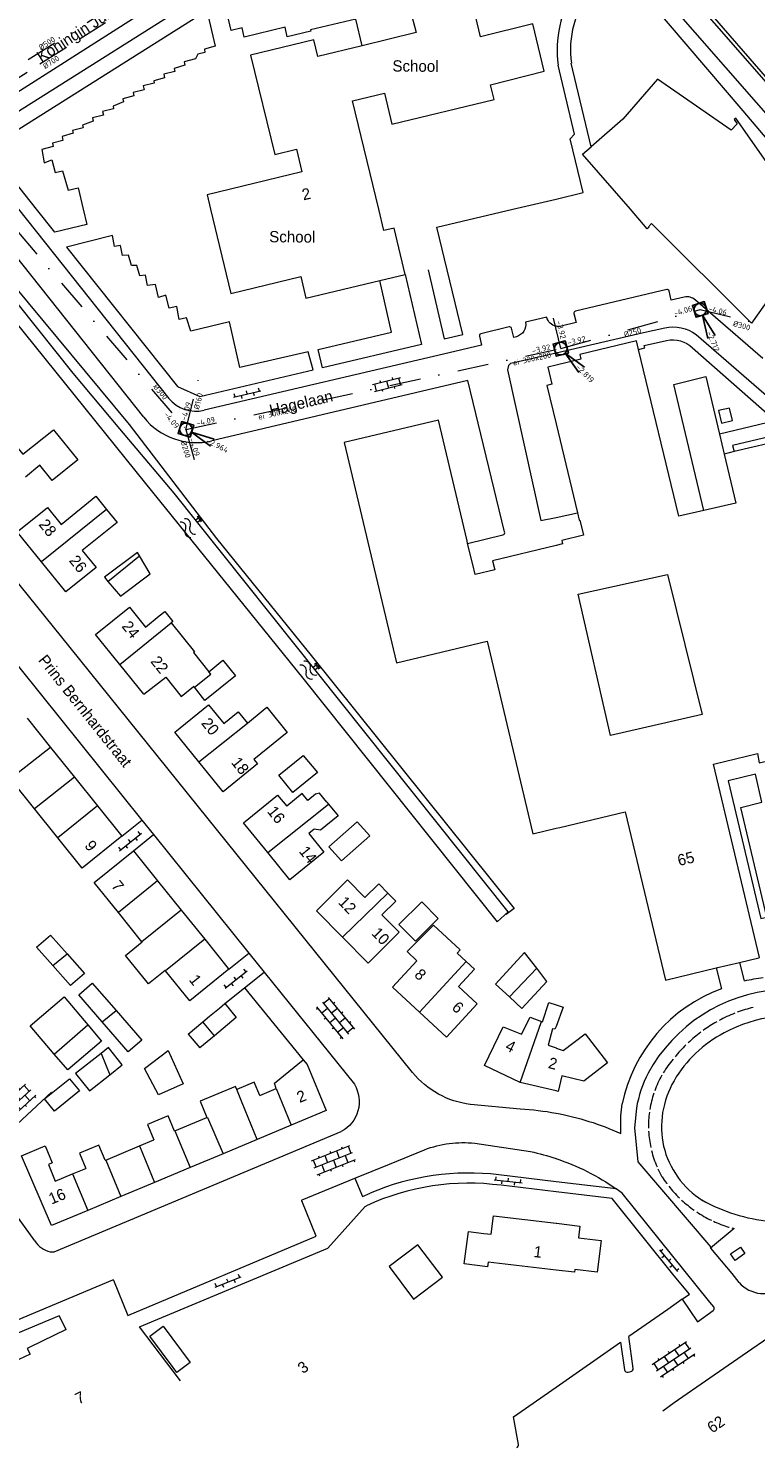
# Model space of a CAD drawing. Header units: metres. Extents: x 86385 to 87348, y 451052 to 451596.
# Tile 12 of 25: x 86916 to 87032, y 451052 to 451279. Entities that reach past the tile are written whole.
import ezdxf
from ezdxf.enums import TextEntityAlignment as Align

# ---------------------------------------------------------------- set-up
doc = ezdxf.new("R2010")
doc.units = ezdxf.units.M
for name, pattern in [('EEN_DOORGETROKKEN_LIJN', [0]), ('RI-HWA', [7.4, 5, -2.4]), ('RI-VWA', [11, 5, -3, 0, -3])]:
    doc.linetypes.add(name, pattern=pattern)
doc.layers.get('0').update_dxf_attribs({"linetype": 'EEN_DOORGETROKKEN_LIJN'})
for name, color, linetype, lineweight in [('B-WE-RI-GWA-T18', 10, 'Continuous', 18), ('B-WE-RI-HWA_TRANSPORTLEIDING-G', 150, 'RI-HWA', 18), ('B-WE-RI-VWA_BOB-S', 20, 'Continuous', 25), ('B-WE-RI-VWA_PUTNUMMER-S', 20, 'Continuous', 25), ('B-WE-RI-VWA_RIOOLPUT-S', 20, 'Continuous', 25), ('B-WE-RI-VWA_TRANSPORTLEIDING-G', 20, 'RI-VWA', 18), ('bijgebouw', 8, 'Continuous', 0), ('dakrand', 8, 'Continuous', 0), ('dakrand bijgebouw', 8, 'Continuous', 0), ('functie-aanduiding', 8, 'Continuous', 0), ('hoofdgebouw', 8, 'Continuous', 0), ('huisnummer', 8, 'Continuous', 0), ('insteek sloot', 8, 'Continuous', 0), ('kant open verharding', 8, 'Continuous', 0), ('kant verharding', 8, 'Continuous', 0), ('kant water (FD)', 8, 'Continuous', 0), ('muur', 8, 'Continuous', 0), ('open verharding 2', 8, 'Continuous', 0), ('open verharding 4', 8, 'Continuous', 0), ('open verharding 6', 8, 'Continuous', 0), ('overig opstal', 8, 'Continuous', 0), ('raster', 8, 'Continuous', 0), ('straatnaam', 8, 'Continuous', 0), ('talud', 8, 'Continuous', 0), ('tussenmuur', 8, 'Continuous', 0), ('water', 8, 'Continuous', 0)]:
    doc.layers.add(name, color=color, linetype=linetype, lineweight=lineweight)
doc.styles.add('NLCS-ISO', font='NLCS-ISO.ttf')
doc.styles.add('NLCS-ISO-M500-T18', font='NLCS-ISO.ttf', dxfattribs={"height": 0.9})
doc.styles.add('Style-WORKING', font='WORKING.shx')

# ---------------------------------------------------------------- blocks, each defined once
blk = doc.blocks.new('B-SRI-PUT_VWA-SO')
at = {"flags": 128}
blk.add_lwpolyline([(-2, 2), (2, 2), (2, -2), (-2, -2)], close=True, dxfattribs=at)
at = {"lineweight": -3, "flags": 128}
blk.add_lwpolyline([(2, -2), (2, 2), (-2, 2), (-2, -2)], close=True, dxfattribs=at)
at = {"lineweight": -3}
blk.add_circle((0, 0), 2, dxfattribs=at)
blk = doc.blocks.new('*U48')
for q in [(2.44, -9.27), (4.76, -8.32)]:
    blk.add_line((0.76, -1.85), q)
at = {"ltscale": 0.1, "style": 'NLCS-ISO'}
blk.add_attdef('PUTHGT', text='', height=1.8, rotation=292.2563, dxfattribs=at).set_placement((2.87, -7.09), align=Align.MIDDLE_LEFT)
blk = doc.blocks.new('SRI-BOB-SO')
at = {"ltscale": 0.1, "style": 'NLCS-ISO'}
blk.add_attdef('B.O.B.', text='', height=1.8, dxfattribs=at).set_placement((0.05, -0.02), align=Align.BOTTOM_CENTER)
blk = doc.blocks.new('*U47')
for q in [(5.75, -7.67), (7.54, -5.92)]:
    blk.add_line((1.4, -1.43), q)
at = {"ltscale": 0.1, "style": 'NLCS-ISO'}
blk.add_attdef('PUTHGT', text='', height=1.8, rotation=314.3567, dxfattribs=at).set_placement((5.33, -5.49), align=Align.MIDDLE_LEFT)
blk = doc.blocks.new('*U46')
for q in [(7.92, -5.39), (9.05, -3.16)]:
    blk.add_line((1.79, -0.9), q)
at = {"ltscale": 0.1, "style": 'NLCS-ISO'}
blk.add_attdef('PUTHGT', text='', height=1.8, rotation=333.2376, dxfattribs=at).set_placement((6.82, -3.47), align=Align.MIDDLE_LEFT)
blk = doc.blocks.new('OVTP6')
at = {"layer": 'open verharding 6', "color": 7, "linetype": 'Continuous', "lineweight": 0}
for p, q in [((0, 0), (4.5, 0)), ((0.25, 0), (0.25, 0.5)), ((1.25, 0), (1.25, -0.5)), ((2.25, 0), (2.25, 0.5)), ((3.25, 0), (3.25, -0.5)), ((4.25, 0), (4.25, 0.5))]:
    blk.add_line(p, q, dxfattribs=at)
blk = doc.blocks.new('OVTP4')
at = {"layer": 'open verharding 4', "color": 7, "linetype": 'Continuous', "lineweight": 0}
for p, q in [((0, 1.2), (6.6, 1.2)), ((0, 0), (6.6, 0)), ((0.3, 1.2), (0.3, 0)), ((1.3, 1.5), (1.3, 1.2)), ((1.3, 0), (1.3, -1.2)), ((2.3, 1.2), (2.3, 0)), ((3.3, 1.5), (3.3, 1.2)), ((3.3, 0), (3.3, -1.2)), ((4.3, 1.2), (4.3, 0)), ((5.3, 1.5), (5.3, 1.2)), ((5.3, 0), (5.3, -1.2)), ((6.3, 1.2), (6.3, 0)), ((0, -1.2), (6.6, -1.2)), ((0.3, -1.2), (0.3, -1.5)), ((2.3, -1.2), (2.3, -1.5)), ((4.3, -1.2), (4.3, -1.5)), ((6.3, -1.2), (6.3, -1.5))]:
    blk.add_line(p, q, dxfattribs=at)
blk = doc.blocks.new('TA')
at = {"layer": 'talud', "color": 7, "linetype": 'Continuous', "lineweight": 0}
for p, q in [((-0.5, 0), (-0.5, -0.5)), ((-0.25, 0), (-0.25, -1)), ((0, 0), (0, -0.5)), ((0.25, 0), (0.25, -1)), ((0.5, 0), (0.5, -0.5))]:
    blk.add_line(p, q, dxfattribs=at)
blk = doc.blocks.new('WA')
at = {"layer": 'water', "color": 7, "linetype": 'Continuous', "lineweight": 0}
for centre, start, end in [((0.73, 0), 28.0724, 151.9274), ((2.23, 0.8), 208.0724, 331.9274), ((0.73, -0.9), 28.0724, 151.9274), ((2.23, -0.1), 208.0724, 331.9274)]:
    blk.add_arc(centre, 0.85, start, end, dxfattribs=at)
blk = doc.blocks.new('OV2')
at = {"layer": 'open verharding 2', "color": 7, "linetype": 'Continuous', "lineweight": 0}
for p, q in [((0.27, -2.31), (0.27, 2.29)), ((1.47, -2.31), (1.47, 2.29)), ((-0.03, 0.99), (0.27, 0.99)), ((0.27, 1.99), (1.47, 1.99)), ((1.77, 0.99), (1.47, 0.99)), ((-0.03, -1.01), (0.27, -1.01)), ((0.27, -0.01), (1.47, -0.01)), ((0.27, -2.01), (1.47, -2.01)), ((1.77, -1.01), (1.47, -1.01))]:
    blk.add_line(p, q, dxfattribs=at)
blk = doc.blocks.new('A$Cf75df683')
at = {"layer": 'bijgebouw', "linetype": 'Continuous', "lineweight": 13}
for p, q in [((86935.17, 451191.74), (86933.51, 451194.63)), ((86998.54, 451126.67), (86996.93, 451128.77)), ((86925.24, 451119.72), (86927.44, 451117.14)), ((86941.28, 451118.24), (86943.62, 451120.2)), ((86941.28, 451118.24), (86943.13, 451116.04)), ((86945.46, 451118), (86943.13, 451116.04))]:
    blk.add_line(p, q, dxfattribs=at)
at = {"layer": 'bijgebouw', "linetype": 'Continuous', "lineweight": 13, "flags": 128}
for points in [[(86933.51, 451194.63), (86933.19, 451195.19), (86927.9, 451191.22), (86928.46, 451190.55)], [(86928.46, 451190.55), (86930.45, 451188.19), (86935.17, 451191.74)], [(86996.93, 451128.77), (86994.98, 451131.29), (86990.34, 451126.25), (86992.57, 451124.19)], [(86992.57, 451124.19), (86994.56, 451122.35), (86998.54, 451126.67)], [(86919.88, 451115.06), (86916.03, 451119.57), (86921.44, 451124.18), (86925.24, 451119.72)], [(86943.62, 451120.2), (86944.69, 451121.1), (86946.25, 451122.41), (86947.1, 451123.13)], [(86947.1, 451123.13), (86948.95, 451120.93), (86945.46, 451118)], [(86927.44, 451117.14), (86922.04, 451112.53), (86919.88, 451115.06)], [(86981.85, 451079.42), (86977.94, 451084.58), (86973.36, 451081.11), (86977.27, 451075.94), (86981.85, 451079.42)], [(86941.59, 451065.81), (86939.44, 451064.21), (86938.85, 451065.01), (86935.14, 451070.02), (86937.29, 451071.61), (86941.59, 451065.81)]]:
    blk.add_lwpolyline(points, dxfattribs=at)
at = {"layer": 'dakrand', "linetype": 'Continuous', "lineweight": 0}
for p, q in [((86944.56, 451176.13), (86946.82, 451177.95)), ((86946.82, 451177.95), (86948.81, 451175.49))]:
    blk.add_line(p, q, dxfattribs=at)
at = {"layer": 'dakrand', "linetype": 'Continuous', "lineweight": 0, "flags": 128}
for points in [[(86912.65, 451213.61), (86914.87, 451210.86), (86919.74, 451214.79), (86923.64, 451209.96), (86919.56, 451206.67), (86917.6, 451209.1), (86915.27, 451207.21)], [(86920.98, 451199.67), (86926.53, 451204.16), (86928.24, 451202.04)], [(86928.24, 451202.04), (86929.9, 451199.98), (86924.36, 451195.5)], [(87023.33, 451169.32), (87008.72, 451165.92), (87003.52, 451188.52), (87017.81, 451191.68), (87023.33, 451169.32)], [(86936.64, 451185.04), (86937.54, 451185.77), (86938.84, 451184.17), (86938.55, 451183.94), (86938.56, 451183.93)], [(86938.56, 451183.93), (86942.28, 451179.33), (86942.09, 451179.18), (86944.56, 451176.13)], [(86953.26, 451170), (86953.82, 451170.45), (86957.07, 451166.44)], [(86963.39, 451155.32), (86962.22, 451156.73), (86961.58, 451156.56), (86960.38, 451155.57), (86959.45, 451156.69), (86957, 451154.67)], [(86984.23, 451131.16), (86984.72, 451131.7), (86980.45, 451135.63), (86976.21, 451131.43), (86977.78, 451129.98)], [(86937.6, 451128.41), (86934.94, 451126.26), (86931.25, 451130.83), (86933.91, 451132.98)], [(86997.86, 451120.2), (86998.87, 451123.29), (87000, 451122.93)], [(87000, 451122.93), (87001.13, 451122.56), (87000, 451119.49)], [(87000, 451119.49), (86999.83, 451119.02), (86999.43, 451119.12)], [(86952.71, 451108.46), (86951.82, 451110.58), (86949.02, 451109.41)], [(86949.02, 451109.41), (86948.82, 451109.89), (86943.16, 451107.52), (86944.25, 451104.91)], [(86939.1, 451102.75), (86938.07, 451105.2), (86934.77, 451103.81), (86935.79, 451101.37)], [(86927.99, 451098.1), (86926.98, 451100.52), (86923.89, 451099.22), (86924.9, 451096.81)]]:
    blk.add_lwpolyline(points, dxfattribs=at)
at = {"layer": 'dakrand bijgebouw', "linetype": 'Continuous', "lineweight": 0}
for p, q in [((86919.29, 451134.08), (86921.95, 451131.07)), ((86929.76, 451122.01), (86933.85, 451117.29)), ((86928.55, 451116.11), (86927.37, 451115.18))]:
    blk.add_line(p, q, dxfattribs=at)
at = {"layer": 'dakrand bijgebouw', "linetype": 'Continuous', "lineweight": 0, "flags": 128}
for points in [[(86955.76, 451159.59), (86959.65, 451162.77), (86961.89, 451160.02), (86958, 451156.85), (86955.76, 451159.59)], [(86970.25, 451149.93), (86965.74, 451145.93), (86963.75, 451148.17), (86968.26, 451152.18), (86970.25, 451149.93)], [(86974.92, 451135.77), (86977.56, 451133.1), (86981.2, 451136.7), (86978.56, 451139.37), (86974.92, 451135.77)], [(86919.65, 451129.21), (86917.07, 451132.13), (86919.29, 451134.08)], [(86921.95, 451131.07), (86924.71, 451127.95), (86922.49, 451125.99), (86919.65, 451129.21)], [(86927.52, 451120.2), (86923.79, 451124.5), (86925.96, 451126.39), (86929.76, 451122.01)], [(86933.85, 451117.29), (86931.68, 451115.41), (86927.52, 451120.2)], [(86927.37, 451115.18), (86923.29, 451111.96), (86925.49, 451109.18), (86928.78, 451111.77)], [(86928.78, 451111.77), (86930.74, 451113.33), (86928.55, 451116.11)], [(86938.05, 451115.65), (86940.49, 451110.3), (86936.5, 451108.53), (86934.31, 451112.74), (86938.05, 451115.65)], [(86918.34, 451107.92), (86922.32, 451111.13), (86923.89, 451109.18), (86919.91, 451105.97), (86918.34, 451107.92)]]:
    blk.add_lwpolyline(points, dxfattribs=at)
at = {"layer": 'hoofdgebouw', "linetype": 'Continuous', "lineweight": 13}
for p, q in [((86971.85, 451238.62), (86975.9, 451239.59)), ((87000, 451215.71), (87003.42, 451201.51)), ((87036.7, 451213.23), (87028.45, 451211.28)), ((87028.45, 451211.28), (87026.85, 451210.9)), ((86986.71, 451193.23), (86985.89, 451196.6)), ((86934.2, 451172.52), (86930.35, 451177.3)), ((86942.25, 451173.64), (86942.13, 451173.78)), ((86950.72, 451167.94), (86953.26, 451170)), ((86915.54, 451168.7), (86919.28, 451164.04)), ((86957.07, 451166.44), (86951.73, 451162.12)), ((86919.28, 451164.04), (86923.1, 451159.29)), ((86951.73, 451162.12), (86952.31, 451161.4)), ((86920.44, 451149.6), (86912.89, 451159)), ((86923.1, 451159.29), (86926.79, 451154.7)), ((86963.39, 451155.32), (86963.65, 451154.99)), ((86926.79, 451154.7), (86930.66, 451149.88)), ((86932.52, 451147.53), (86936.39, 451142.72)), ((86936.39, 451142.72), (86940.15, 451138.07)), ((86933.88, 451133.01), (86930.13, 451137.67)), ((86940.15, 451138.07), (86943.9, 451133.41)), ((86933.91, 451132.98), (86933.88, 451133.01)), ((86984.23, 451131.16), (86985.66, 451129.84)), ((87029.32, 451129.71), (87032.38, 451130.44)), ((86937.63, 451128.36), (86937.6, 451128.41)), ((87025.58, 451128.83), (87029.32, 451129.71)), ((86997.7, 451120.26), (86997.86, 451120.2)), ((87000, 451116.04), (87000.03, 451116.03)), ((87000, 451109.19), (86994.28, 451110.55)), ((86952.71, 451108.46), (86955.31, 451109.55)), ((87000.34, 451109.11), (87000, 451109.19)), ((86939.16, 451102.78), (86944.25, 451104.91)), ((86957.71, 451103.69), (86952.28, 451101.42)), ((86933.48, 451100.4), (86935.79, 451101.37)), ((86939.1, 451102.75), (86939.16, 451102.78)), ((86952.28, 451101.42), (86946.83, 451099.13)), ((86928.09, 451098.14), (86933.48, 451100.4)), ((86946.83, 451099.13), (86941.57, 451096.93)), ((86922.82, 451095.93), (86924.9, 451096.81)), ((86927.99, 451098.1), (86928.09, 451098.14)), ((86941.57, 451096.93), (86935.9, 451094.56)), ((86935.9, 451094.56), (86930.51, 451092.3)), ((86930.51, 451092.3), (86925.24, 451090.09)), ((87000, 451080.57), (86989.17, 451081.85)), ((87031.29, 451068), (87037.98, 451072.61)), ((86921.78, 451071.06), (86915.96, 451068.24)), ((87024.57, 451063.36), (87031.29, 451068)), ((87018.89, 451059.41), (87024.57, 451063.36))]:
    blk.add_line(p, q, dxfattribs=at)
at = {"layer": 'hoofdgebouw', "linetype": 'Continuous', "lineweight": 13, "flags": 128}
for points in [[(86971.7, 451250), (86967.51, 451267.3), (86972.59, 451268.53), (86973.8, 451263.56), (86990.13, 451267.52), (86989.56, 451269.87), (86998.12, 451272.04), (86996.32, 451279.63), (86987.92, 451277.52), (86985.02, 451289.88), (86975.23, 451287.54), (86977.67, 451278.2), (86969.04, 451276.11)], [(86969.04, 451276.11), (86961.98, 451274.4), (86961.33, 451277.06), (86951.24, 451274.61), (86955.08, 451258.74), (86958.55, 451259.58), (86959.42, 451255.99), (86944.29, 451252.32), (86944.85, 451250)], [(87038.89, 451250), (87028.72, 451264.52), (87028.47, 451264.34), (87028.95, 451263.66), (87027.95, 451262.6), (87016.23, 451270.78), (87010.68, 451264.36), (87005.61, 451259.95)], [(87011.87, 451250), (87004.25, 451258.77), (87005.61, 451259.95)], [(86944.85, 451250), (86948.1, 451236.56), (86959.23, 451239.26), (86960.07, 451235.8), (86971.85, 451238.62)], [(86975.9, 451239.59), (86974.14, 451246.99), (86972.52, 451246.62), (86971.7, 451250)], [(87034.21, 451236.01), (87031.24, 451231.78), (87015.26, 451247.7), (87014.75, 451247.19), (87014.82, 451247.1), (87014.58, 451246.88), (87011.87, 451250)], [(87013.18, 451227.61), (87012.84, 451228.99), (87003.78, 451226.81), (87003.97, 451226.04), (87000, 451225.09)], [(87023.63, 451201.88), (87019.62, 451200.95), (87013.18, 451227.61)], [(87000, 451225.09), (86998.68, 451224.77), (86999.34, 451222.05), (86998.52, 451221.85), (87000, 451215.71)], [(86985.89, 451196.6), (86985.79, 451197.03), (86981.21, 451216.29), (86966.18, 451212.72), (86974.55, 451177.56), (86988.99, 451181), (86996.31, 451150.25), (87000, 451151.12)], [(87026.85, 451210.9), (87028.71, 451203.07), (87023.63, 451201.88)], [(86917.84, 451193.69), (86913.98, 451198.45), (86918.81, 451202.36), (86920.98, 451199.67)], [(87003.42, 451201.51), (87003.71, 451200.33), (87003.8, 451200.35), (87004.38, 451197.94), (87000.91, 451197.11), (87001.04, 451196.53), (87000, 451196.28)], [(87000, 451196.28), (86989.86, 451193.84), (86990.21, 451192.39), (86987.09, 451191.64), (86986.71, 451193.23)], [(86924.36, 451195.5), (86926.55, 451192.78), (86921.73, 451188.88), (86917.84, 451193.69)], [(86930.35, 451177.3), (86926.49, 451182.07), (86931.9, 451186.43), (86934.45, 451183.27), (86936.64, 451185.04)], [(86934.2, 451172.52), (86937.7, 451175.27), (86940.12, 451172.2), (86942.13, 451173.78)], [(86948.81, 451175.49), (86943.95, 451171.55), (86942.25, 451173.64)], [(86942.99, 451161.72), (86939.13, 451166.48), (86944.51, 451170.85), (86946.95, 451167.84), (86949.27, 451169.72), (86950.72, 451167.94)], [(87032.38, 451130.44), (87032.52, 451130.48), (87025.17, 451161.39), (87032.2, 451163.06), (87032.45, 451161.57), (87036.48, 451162.5), (87036.2, 451164.08), (87040.18, 451165.03)], [(86952.31, 451161.4), (86946.84, 451156.96), (86942.99, 451161.72)], [(86953.97, 451147.27), (86950.12, 451152.02), (86955.55, 451156.42), (86957, 451154.67)], [(86963.65, 451154.99), (86965.19, 451153.09), (86962.38, 451150.83), (86961.4, 451150.97), (86960.53, 451150.27)], [(87000, 451151.12), (87000.61, 451151.27), (87011.07, 451153.76), (87017.46, 451126.89), (87025.58, 451128.83)], [(86930.66, 451149.88), (86924.32, 451144.78), (86920.44, 451149.6)], [(86960.53, 451150.27), (86962.94, 451147.3), (86957.51, 451142.9), (86953.97, 451147.27)], [(86930.13, 451137.67), (86926.25, 451142.47), (86932.52, 451147.53)], [(86965.9, 451133.72), (86961.73, 451137.96), (86966.72, 451142.87), (86969.47, 451140.08), (86971.7, 451142.27), (86973.17, 451140.77)], [(86973.17, 451140.77), (86974.42, 451139.5), (86972.21, 451137.32), (86974.97, 451134.51)], [(86943.9, 451133.41), (86947.66, 451128.74), (86947.77, 451128.61)], [(86974.97, 451134.51), (86969.98, 451129.59), (86965.9, 451133.72)], [(86947.77, 451128.61), (86941.51, 451123.55), (86937.63, 451128.36)], [(86978.18, 451121.76), (86973.87, 451125.74), (86977.78, 451129.98)], [(86985.66, 451129.84), (86986.96, 451128.64), (86984.41, 451125.88), (86987.43, 451123.09)], [(86987.43, 451123.09), (86982.51, 451117.76), (86978.18, 451121.76)], [(86994.28, 451110.55), (86988.58, 451113.24), (86991.58, 451119.43), (86994.48, 451118.24), (86995.86, 451120.95), (86997.7, 451120.26)], [(86999.43, 451119.12), (86998.75, 451116.51), (87000, 451116.04)], [(87000.03, 451116.03), (87001.15, 451115.61), (87004.66, 451118.3), (87008.2, 451113.69), (87004.45, 451110.71), (87000.93, 451111.59), (87000.34, 451109.11)], [(86955.31, 451109.55), (86955.05, 451110.4), (86959.62, 451114.14), (86960.24, 451113.38), (86963.31, 451106.04), (86957.71, 451103.69)], [(86925.24, 451090.09), (86919.46, 451087.67), (86914.63, 451098.82), (86918.42, 451100.41), (86919.55, 451097.71), (86918.94, 451097.45), (86920.05, 451094.78), (86922.82, 451095.93)], [(86988.46, 451086.43), (86989.66, 451086.28), (86990.01, 451089.24), (87000, 451088.05)], [(87000, 451088.05), (87000.08, 451088.04), (87003.8, 451087.6), (87003.58, 451085.73), (87007.19, 451085.3), (87006.59, 451080.24), (87003, 451080.67), (87002.94, 451080.22), (87000, 451080.57)], [(86989.17, 451081.85), (86989.08, 451081.07), (86985.35, 451081.56), (86986.05, 451086.71), (86988.46, 451086.43)], [(86915.96, 451068.24), (86915.57, 451068.05), (86916.01, 451067.15), (86914.22, 451066.28), (86913.78, 451067.18)]]:
    blk.add_lwpolyline(points, dxfattribs=at)
at = {"layer": 'hoofdgebouw', "linetype": 'Continuous', "lineweight": 13}
for centre, radius, start, end in [((87037.19, 451099.86), 21.26, 73.1497, 119.1268), ((87036.08, 451100.77), 19.94, 117.6168, 149.7954), ((87031.42, 451103.43), 14.57, 149.6268, 192.3449), ((87030.95, 451103.69), 14.17, 193.5668, 237.813), ((87036.95, 451116.26), 28.05, 240.8167, 264.3119)]:
    blk.add_arc(centre, radius, start, end, dxfattribs=at)
at = {"layer": 'insteek sloot', "linetype": 'Continuous', "lineweight": 0, "flags": 128}
for points in [[(87051.85, 451250), (87005.86, 451302.98), (87005.46, 451303.77), (87005.12, 451306.61)], [(87000, 451300.62), (87029.85, 451265.71), (87043.15, 451250)], [(86911.16, 451238.51), (86913.36, 451237.89), (86931.86, 451215.61), (86945.8, 451197.43), (86960.9, 451178.74), (86993.33, 451138.34), (86992.03, 451137.34)]]:
    blk.add_lwpolyline(points, dxfattribs=at)
at = {"layer": 'kant open verharding', "linetype": 'Continuous', "lineweight": 0}
for p, q in [((87005.61, 451259.95), (87002.44, 451273.3)), ((86993.13, 451250), (87000, 451251.62)), ((87017.68, 451237.17), (87003.1, 451233.71)), ((87033.02, 451226.17), (87022.27, 451235.48)), ((86998.52, 451232.74), (86995.15, 451231.95)), ((86992.52, 451231.2), (86987.97, 451230.11)), ((86992.78, 451225.4), (87000, 451227.07)), ((86911.08, 451180.74), (86933.84, 451152.44)), ((86933.84, 451152.44), (86935.71, 451150.11)), ((86935.71, 451150.11), (86950.95, 451131.17)), ((86950.95, 451131.17), (86953.38, 451128.15)), ((86953.38, 451128.15), (86967.8, 451110.24)), ((87025.59, 451128.83), (87026.43, 451125.5)), ((87029.32, 451129.71), (87030.07, 451126.76)), ((86994.3, 451106.29), (86986.32, 451107.03)), ((86987.02, 451100.81), (86995.95, 451099.48)), ((86908.43, 451096.67), (86916.75, 451085.22)), ((86959.47, 451091.77), (86967.89, 451095.23)), ((87000, 451094.68), (86990.86, 451095.78)), ((87000, 451093.05), (86991.24, 451094.1)), ((87009.63, 451093.53), (87000, 451094.68)), ((87027.56, 451087.43), (87027.63, 451087.41))]:
    blk.add_line(p, q, dxfattribs=at)
at = {"layer": 'kant open verharding', "linetype": 'Continuous', "lineweight": 0, "flags": 128}
for points in [[(87000, 451251.62), (87004.33, 451252.65), (87002.28, 451261.23), (87002.96, 451261.98), (87000.34, 451273.01)], [(86982.14, 451229.32), (86985.13, 451230.01), (86980.97, 451247.13), (86993.13, 451250)], [(86977.11, 451112.13), (86922.4, 451180.01), (86879.78, 451232.8), (86875.45, 451238.28), (86877.25, 451242.23), (86877.88, 451242.74)], [(87020.47, 451235.97), (87018.39, 451235.49), (87018.06, 451236.94)], [(87002.87, 451233.34), (87003.22, 451231.89), (87000.83, 451231.3)], [(86993.67, 451229.61), (86993.24, 451229.51), (86992.88, 451230.98)], [(87000, 451227.07), (87013.97, 451230.3), (87017.37, 451231.06)], [(86987.76, 451229.75), (86988.1, 451228.29), (86982.96, 451227.08), (86943.83, 451217.9)], [(87013.18, 451227.61), (87014.16, 451227.85), (87014.06, 451228.21), (87017.66, 451229.04)], [(87021.79, 451227.88), (87034.13, 451217.01), (87034.79, 451216.11), (87033.64, 451215.9), (87026.1, 451214.08)], [(87022.36, 451230), (87035.58, 451218.54), (87040.03, 451212.57)], [(87036.7, 451213.23), (87037.71, 451213.42), (87036.99, 451214.36), (87028.2, 451212.25), (87028.45, 451211.28)], [(87029.49, 451154.46), (87032.88, 451155.3), (87031.84, 451159.76), (87027.47, 451158.71), (87032.71, 451136.73), (87033.64, 451136.94), (87029.49, 451154.46)], [(87010.33, 451102.37), (87010.36, 451105.19), (87010.58, 451107.1)], [(87012.85, 451106.43), (87012.52, 451103.27), (87013.06, 451097.87), (87024.72, 451084.25), (87024.59, 451084.15), (87024.68, 451084.04)], [(86919.21, 451083.48), (86919.84, 451083.5), (86965.71, 451102.68)], [(86967.89, 451095.23), (86973.42, 451097.47), (86979.02, 451099.78)], [(86967.89, 451095.23), (86969.08, 451092.31), (86970.3, 451092.84)], [(87020.17, 451075.9), (87021.33, 451076.73), (87018.85, 451079.62), (87008.96, 451091.98), (87000, 451093.05)], [(87025.19, 451074.7), (87024.57, 451075.44), (87010.56, 451092.86), (87009.63, 451093.53)], [(86929.36, 451078.97), (86931.65, 451073.31), (86961.71, 451086), (86959.41, 451091.62)], [(86940.06, 451062.89), (86933.49, 451071.52), (86963.59, 451084.04), (86969.53, 451090.71), (86969.76, 451090.85)], [(87028.07, 451087.29), (87028.47, 451087.18), (87024.68, 451084.04)], [(87024.68, 451084.04), (87028.05, 451080.04), (87029.22, 451078.59)], [(87030.17, 451083.21), (87028.6, 451082.12), (87027.87, 451083.15), (87029.44, 451084.23), (87030.17, 451083.21)], [(86890.08, 451061.03), (86907.59, 451069.75), (86909.39, 451070.64), (86911.23, 451071.45), (86929.22, 451079.03)], [(87020.17, 451075.9), (87017.85, 451074.26), (87011.65, 451069.95)], [(87020.17, 451075.9), (87022.57, 451072.32), (87025.12, 451074.09)], [(86921.78, 451071.06), (86920.69, 451073.27), (86912.43, 451069.79), (86910.42, 451068.89), (86908.44, 451067.93), (86901.28, 451064.38), (86898.94, 451063.23), (86893.18, 451060.34)]]:
    blk.add_lwpolyline(points, dxfattribs=at)
at = {"layer": 'kant open verharding', "linetype": 'Continuous', "lineweight": 0}
for centre, radius, start, end in [((87017.99, 451275.42), 17.81, 147.2269, 187.7678), ((87017.89, 451275.45), 15.59, 142.1833, 187.9185), ((87017.76, 451236.87), 0.306, 12.3034, 105.4599), ((87020.9, 451234.01), 2.01, 47.0586, 102.3934), ((87003.2, 451233.39), 0.335, 107.4173, 188.2078), ((86988.06, 451229.82), 0.305, 106.058, 193.1351), ((86992.6, 451230.93), 0.279, 9.4927, 106.8444), ((87035.01, 451102.09), 24.94, 110.1206, 168.4107), ((87037.3, 451099.69), 25.73, 94.3616, 151.3763), ((87037.01, 451100.11), 23.08, 111.5344, 118.3402), ((87037.18, 451099.68), 23.54, 104.0053, 110.4577), ((87037.15, 451099.8), 23.42, 119.367, 125.6269), ((87037.07, 451099.9), 23.29, 126.7879, 133.2324), ((87037.21, 451099.75), 23.5, 134.4366, 140.7911), ((87031.13, 451103.63), 16.35, 139.4617, 148.9507), ((87031.07, 451103.46), 18.46, 152.3828, 170.7289), ((87031.18, 451103.59), 16.41, 150.4607, 159.9419), ((87031.03, 451103.63), 16.25, 161.4242, 170.8065), ((87031, 451103.6), 16.23, 172.3207, 181.3644), ((87030.96, 451103.56), 16.19, 182.9486, 192.2638), ((87030.97, 451103.52), 16.19, 193.8655, 203.6228), ((87030.8, 451103.41), 15.99, 204.6767, 209.7842), ((86986.1, 451055.42), 39.02, 82.4266, 114.7658), ((86986.08, 451055.8), 40.27, 83.1712, 113.068), ((87032.57, 451105.56), 18.61, 212.839, 216.7455), ((87018.44, 451094.97), 0.962, 214.5149, 219.747), ((87033.23, 451106.01), 19.41, 218.37, 225.7909), ((87033.19, 451105.95), 19.34, 227.2171, 234.8894), ((87033.19, 451105.9), 19.3, 236.2558, 244.2544), ((87033.22, 451105.92), 19.33, 245.2473, 252.9654), ((86920.25, 451087.55), 4.2, 213.7506, 255.7795), ((87033.2, 451082.1), 5.3, 221.4477, 306.6897), ((87024.85, 451074.43), 0.43, 307.3966, 39.0211)]:
    blk.add_arc(centre, radius, start, end, dxfattribs=at)
at = {"layer": 'kant open verharding', "linetype": 'Continuous', "lineweight": 0, "extrusion": (0, 0, -1)}
for centre, radius, start, end in [((-87000.42, 451233.22), 1.96, 282.2846, 345.9911), ((-86993.09, 451231.62), 2.08, 170.7726, 253.8488), ((-87000.42, 451233.22), 1.96, 257.9905, 282.2867), ((-87018.69, 451224.99), 6.21, 77.6681, 126.2064), ((-87018.6, 451224.44), 4.69, 78.3889, 132.9234), ((-87037.83, 451092.56), 35.07, 77.2226, 82.2477), ((-86963.15, 451107.46), 5.42, 149.1817, 241.8462), ((-86987.98, 451120.9), 13.97, 276.843, 321.1034), ((-86992.02, 451062.3), 44.06, 92.9675, 100.4382), ((-86992, 451062.24), 44.12, 100.4458, 114.5469), ((-86985.14, 451083.74), 17.18, 69.1045, 96.2703), ((-86988.33, 451063.4), 36.88, 101.9291, 108.4494), ((-86988.25, 451063.15), 37.14, 108.437, 125.1303), ((-86959.52, 451091.67), 0.12, 335.808, 65.1451), ((-86929.25, 451078.91), 0.127, 76.8778, 151.5776)]:
    blk.add_arc(centre, radius, start, end, dxfattribs=at)
at = {"layer": 'kant verharding', "linetype": 'Continuous', "lineweight": 0}
for p, q in [((86917.05, 451250), (86909.32, 451259.76)), ((86934.18, 451216.77), (86907.78, 451250)), ((86914.17, 451250), (86938.16, 451219.79)), ((86979.58, 451240.3), (86982.14, 451229.32)), ((87000, 451200.77), (87003.42, 451201.51)), ((86985.89, 451196.6), (86991.51, 451197.98)), ((86930.66, 451149.88), (86933.84, 451152.44)), ((86932.52, 451147.53), (86935.71, 451150.11)), ((86947.77, 451128.61), (86950.95, 451131.17)), ((86950.25, 451125.63), (86953.38, 451128.15)), ((86947.1, 451123.13), (86950.25, 451125.63)), ((86908.93, 451099.2), (86919.45, 451108.98)), ((87012.3, 451064.83), (87011.65, 451069.95)), ((87011.5, 451064.25), (87011.97, 451064.35)), ((87017.05, 451058.08), (87018.89, 451059.41))]:
    blk.add_line(p, q, dxfattribs=at)
at = {"layer": 'kant verharding', "linetype": 'Continuous', "lineweight": 0, "flags": 128}
for points in [[(86984.49, 451313.3), (86943.67, 451287.58), (86909.01, 451265.51)], [(86906.9, 451263.27), (86907.76, 451261.68), (86945.75, 451285.63), (86986.27, 451311.33)], [(86969.04, 451276.11), (86968.04, 451280.35), (86960.81, 451278.63), (86960.86, 451278.45), (86957.06, 451277.53), (86956.73, 451279.07), (86950.23, 451277.5), (86949.86, 451278.99), (86948.11, 451278.57), (86946.98, 451283.54), (86990.31, 451310.94)], [(86909.32, 451259.76), (86944.23, 451281.73), (86945.6, 451276.04), (86943.86, 451275.56), (86943.94, 451275.01), (86942.83, 451274.74), (86942.46, 451274.04), (86940.61, 451273.53), (86940.74, 451273), (86939.03, 451272.47), (86939.13, 451271.99), (86937.36, 451271.57), (86937.51, 451270.98), (86935.8, 451270.52), (86935.86, 451270.11), (86934.1, 451269.68), (86934.25, 451269.06), (86932.49, 451268.63), (86932.61, 451268.09), (86930.85, 451267.62), (86930.95, 451267.16), (86929.27, 451266.48), (86929.35, 451266.02), (86927.6, 451265.6), (86927.73, 451265.04), (86925.98, 451264.59), (86926.1, 451264.05), (86924.39, 451263.45), (86924.48, 451263.01), (86922.79, 451262.56), (86922.88, 451262.14), (86921.14, 451261.61), (86921.26, 451261), (86919.59, 451260.57), (86919.73, 451260.02), (86917.88, 451259.53), (86918.27, 451257.4), (86919.51, 451257.89), (86920, 451255.86), (86921.2, 451256.14), (86922.1, 451253.05), (86923.7, 451253.41), (86924.5, 451250)], [(86924.5, 451250), (86925.07, 451247.56), (86919.97, 451246.31), (86917.05, 451250)], [(86961.21, 451224.33), (86960.45, 451227.24), (86949.5, 451224.7), (86947.85, 451231.99), (86941.7, 451230.51), (86941.02, 451232.64), (86939.85, 451232.38), (86939.43, 451234.45), (86938.21, 451234.17), (86937.7, 451236.26), (86936.54, 451235.9), (86936.03, 451238), (86934.75, 451237.82), (86934.43, 451239.49), (86933.52, 451239.35), (86933.09, 451241.03), (86932.2, 451240.99), (86931.76, 451242.68), (86930.8, 451242.61), (86930.46, 451244.18), (86929.52, 451244.04), (86929.17, 451245.78), (86921.85, 451243.96), (86939.54, 451221.7), (86943.14, 451220.07), (86961.21, 451224.33)], [(86975.9, 451239.59), (86978.54, 451228.4), (86962.71, 451224.68), (86962.04, 451227.61), (86973.74, 451230.34), (86971.85, 451238.62)], [(86992.78, 451225.4), (86992.42, 451225.04), (86992.26, 451224.37), (86997.59, 451200.26), (87000, 451200.77)], [(86991.8, 451198.45), (86985.9, 451222.66), (86945.04, 451213)], [(87000, 451061.87), (87010.3, 451069.03), (87010.93, 451064.64)], [(86994, 451052.73), (86993.21, 451057.14), (87000, 451061.87)]]:
    blk.add_lwpolyline(points, dxfattribs=at)
at = {"layer": 'kant verharding', "linetype": 'Continuous', "lineweight": 0}
for centre, radius, start, end in [((86942.49, 451223.32), 5.58, 219.1886, 283.9173), ((86942.57, 451223.44), 10.72, 218.4667, 283.2948), ((86991.42, 451198.36), 0.392, 283.7034, 13.7313), ((87011.4, 451064.71), 0.476, 188.4007, 282.209), ((87011.88, 451064.76), 0.426, 282.4194, 8.34), ((86993.51, 451052.64), 0.49, 298.7909, 11.0916)]:
    blk.add_arc(centre, radius, start, end, dxfattribs=at)
at = {"layer": 'kant water (FD)', "linetype": 'Continuous', "lineweight": 0}
blk.add_line((87000, 451303.62), (87046.86, 451250), dxfattribs=at)
at = {"layer": 'kant water (FD)', "linetype": 'Continuous', "lineweight": 0, "flags": 128}
for points in [[(87004.14, 451307.83), (87004.9, 451306.87), (87004.27, 451306.33), (87004.51, 451306.08), (87003.75, 451304.33), (87051.28, 451250)], [(86911.16, 451238.51), (86910, 451239.08), (86908.66, 451238.21), (86934.43, 451206.21), (86959.58, 451175.09), (86990.59, 451136.2), (86992.35, 451137.79), (86939.01, 451204.66), (86930.33, 451214.9), (86922.89, 451223.81), (86911.16, 451238.51)]]:
    blk.add_lwpolyline(points, dxfattribs=at)
at = {"layer": 'muur', "linetype": 'Continuous', "lineweight": 0}
blk.add_line((86950.25, 451125.63), (86959.62, 451114.14), dxfattribs=at)
at = {"layer": 'overig opstal', "linetype": 'Continuous', "lineweight": 13, "flags": 128}
blk.add_lwpolyline([(87028.18, 451216.25), (87027.72, 451218.24), (87025.94, 451217.83), (87026.41, 451215.84), (87028.18, 451216.25)], dxfattribs=at)
at = {"layer": 'raster', "linetype": 'Continuous', "lineweight": 0}
blk.add_line((87026.1, 451214.08), (87026.85, 451210.9), dxfattribs=at)
at = {"layer": 'raster', "linetype": 'Continuous', "lineweight": 0, "flags": 128}
blk.add_lwpolyline([(87023.63, 451201.88), (87018.8, 451222.03), (87023.93, 451223.27), (87026.1, 451214.08)], dxfattribs=at)
at = {"layer": 'tussenmuur', "linetype": 'Continuous', "lineweight": 0}
for p, q in [((86928.24, 451202.04), (86917.84, 451193.69)), ((86928.46, 451190.55), (86933.51, 451194.63)), ((86930.35, 451177.3), (86938.56, 451183.93)), ((86942.99, 451161.72), (86950.72, 451167.94)), ((86919.28, 451164.04), (86912.89, 451159)), ((86923.1, 451159.29), (86916.74, 451154.21)), ((86926.79, 451154.7), (86920.44, 451149.6)), ((86953.97, 451147.27), (86963.65, 451154.99)), ((86936.39, 451142.72), (86930.13, 451137.67)), ((86965.9, 451133.72), (86973.17, 451140.77)), ((86940.15, 451138.07), (86933.88, 451133.01)), ((86943.9, 451133.41), (86937.63, 451128.36)), ((86919.65, 451129.21), (86921.95, 451131.07)), ((86978.18, 451121.76), (86985.66, 451129.84)), ((86992.57, 451124.19), (86996.93, 451128.77)), ((86927.52, 451120.2), (86929.76, 451122.01)), ((86919.88, 451115.06), (86925.24, 451119.72)), ((86945.46, 451118), (86943.62, 451120.2)), ((86994.28, 451110.55), (86997.7, 451120.26)), ((86927.37, 451115.18), (86928.78, 451111.77)), ((86955.31, 451109.55), (86957.71, 451103.69)), ((86939.16, 451102.78), (86941.57, 451096.93)), ((86933.48, 451100.4), (86935.9, 451094.56)), ((86928.09, 451098.14), (86930.51, 451092.3)), ((86922.82, 451095.93), (86925.24, 451090.09))]:
    blk.add_line(p, q, dxfattribs=at)
at = {"layer": 'tussenmuur', "linetype": 'Continuous', "lineweight": 0, "flags": 128}
for points in [[(86942.25, 451173.64), (86944.86, 451175.76), (86944.56, 451176.13)], [(86952.28, 451101.42), (86949.87, 451107.27), (86949.02, 451109.41)], [(86944.25, 451104.91), (86944.35, 451104.96), (86946.83, 451099.13)]]:
    blk.add_lwpolyline(points, dxfattribs=at)
at = {"layer": 'open verharding 2', "linetype": 'Continuous', "lineweight": 0, "rotation": 284.0640367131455}
blk.add_blockref('OV2', (86972.88, 451222.85), dxfattribs=at)
at = {"layer": 'open verharding 4', "linetype": 'Continuous', "lineweight": 0}
for p, rotation in [((86962.7, 451123.36), 309.3579569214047), ((86911.26, 451104.9), 42.60899614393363), ((86961.4, 451096.91), 21.76950168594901), ((87016.03, 451064.49), 33.86494311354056)]:
    blk.add_blockref('OVTP4', p, dxfattribs=dict(at, rotation=rotation))
at = {"layer": 'open verharding 6', "linetype": 'Continuous', "lineweight": 0}
for p, rotation in [((86948.5, 451219.97), 13.41107184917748), ((86930.29, 451147.54), 38.6687537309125), ((86947.15, 451125.57), 38.6687537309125), ((86990.13, 451094.97), 353.9699911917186), ((87016.5, 451083.78), 309.8055710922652), ((86945.55, 451077.85), 21.40773994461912)]:
    blk.add_blockref('OVTP6', p, dxfattribs=dict(at, rotation=rotation))
at = {"layer": 'talud', "linetype": 'Continuous', "lineweight": 0}
for p, xscale, yscale, zscale, rotation in [((86943.33, 451200.72), 0.897414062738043, 0.897414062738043, 0.897414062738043, 308.1213674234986), ((86962.12, 451177.19), 0.9428218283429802, 0.9428218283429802, 0.9428218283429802, 308.5838821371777)]:
    blk.add_blockref('TA', p, dxfattribs=dict(at, xscale=xscale, yscale=yscale, zscale=zscale, rotation=rotation))
at = {"layer": 'water', "linetype": 'Continuous', "lineweight": 0}
for p, rotation in [((86940.38, 451200.31), 305.3112134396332), ((86961.41, 451175.28), 133.2986453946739)]:
    blk.add_blockref('WA', p, dxfattribs=dict(at, rotation=rotation))
at = {"layer": 'functie-aanduiding', "linetype": 'Continuous', "lineweight": 13, "style": 'Style-WORKING'}
for p in [(86973.88, 451271.99), (86954.2, 451244.72)]:
    blk.add_text('School', height=1.8, rotation=359.5989, dxfattribs=at).set_placement(p)
at = {"layer": 'huisnummer', "linetype": 'Continuous', "lineweight": 0, "style": 'Style-WORKING'}
for s, rotation, p in [('2', 13.4668, (86959.68, 451251.4)), ('28', 309.1161, (86917.3, 451199.61)), ('26', 309.1161, (86922.15, 451193.84)), ('24', 308.991, (86930.56, 451183.35)), ('22', 308.991, (86935.16, 451177.74)), ('20', 308.991, (86943.26, 451167.87)), ('18', 308.991, (86948.04, 451161.6)), ('16', 308.991, (86953.79, 451153.77)), ('9', 308.3825, (86924.62, 451148.31)), ('14', 308.991, (86958.87, 451147.4)), ('65', 13.4111, (87019.64, 451145.09)), ('7', 308.3825, (86928.9, 451141.89)), ('12', 313.8656, (86965.11, 451139.21)), ('10', 313.8656, (86970.43, 451134.26)), ('8', 316.7014, (86977.25, 451127.58)), ('1', 308.3825, (86941.31, 451126.89)), ('6', 316.7014, (86983.24, 451122.34)), ('4', 333.9476, (86991.76, 451115.79)), ('2', 345.6997, (86998.63, 451112.86)), ('2', 22.589, (86959.07, 451107.24)), ('16', 22.589, (86919.44, 451091.01)), ('1', 353.2232, (86996.35, 451082.66)), ('3', 36.5834, (86959.6, 451063.93)), ('7', 25.6679, (86923.76, 451059.08)), ('62', 34.6118, (87024.94, 451054.44))]:
    blk.add_text(s, height=1.8, rotation=rotation, dxfattribs=at).set_placement(p)
at = {"layer": 'straatnaam', "linetype": 'Continuous', "lineweight": 13, "style": 'Style-WORKING'}
for s, rotation, p in [('Koningin Julianastraat', 32.8798, (86917.84, 451273.38)), ('Hagelaan', 13.4801, (86954.49, 451216.97)), ('Prins Bernhardstraat', 308.6688, (86917.23, 451177.94))]:
    blk.add_text(s, height=1.8, rotation=rotation, dxfattribs=at).set_placement(p)

msp = doc.modelspace()

# ---------------------------------------------------------------- linework, layer by layer
at = {"layer": 'B-WE-RI-HWA_TRANSPORTLEIDING-G'}
msp.add_line((86934.32, 451283.75, -3.23), (86899.48, 451261.65, -3), dxfattribs=at)
at = {"layer": 'B-WE-RI-VWA_TRANSPORTLEIDING-G'}
for p, q in [((86948.12, 451294.3, -3.34), (86899.46, 451263.56, -3.04)), ((86899.46, 451263.56, -3.04), (86940.9, 451214.84, -2.96)), ((87000.76, 451227.74, -2.82), (86999.32, 451233.69)), ((87000.76, 451227.74, -2.82), (87023.03, 451233.99, -2.71)), ((87023.03, 451233.99, -2.71), (87033.95, 451231.33)), ((86940.9, 451214.84, -2.96), (87000.76, 451227.74, -2.82)), ((86940.9, 451214.84, -2.96), (86942.93, 451222.88)), ((86940.9, 451214.84, -2.96), (86942.66, 451208.46))]:
    msp.add_line(p, q, dxfattribs=at)

# ---------------------------------------------------------------- block references
at = {"layer": 'B-WE-RI-HWA_TRANSPORTLEIDING-G'}
msp.add_blockref('A$Cf75df683', (0, 0), dxfattribs=at)
at = {"layer": 'B-WE-RI-VWA_BOB-S'}
ref = msp.add_blockref('SRI-BOB-SO', (87014.49, 451235.75, -4.16), dxfattribs=dict(at, xscale=0.4999999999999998, yscale=0.4999999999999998, zscale=0.4999999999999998, rotation=16.59029156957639))
ref.add_attrib('B.O.B.', '-4.06', dxfattribs={"layer": '0', "ltscale": 0.1, "height": 0.9, "rotation": 16.5903, "style": 'NLCS-ISO'}).set_placement((87020.49, 451233.08, -2.56), align=Align.BOTTOM_CENTER)
ref = msp.add_blockref('SRI-BOB-SO', (87021.65, 451238.06, -4.16), dxfattribs=dict(at, xscale=0.4999999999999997, yscale=0.4999999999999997, zscale=0.4999999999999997, rotation=346.1420269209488))
ref.add_attrib('B.O.B.', '-4.06', dxfattribs={"layer": '0', "ltscale": 0.1, "height": 0.9, "rotation": 346.142, "style": 'NLCS-ISO'}).set_placement((87025.65, 451233.12, -2.56), align=Align.BOTTOM_CENTER)
ref = msp.add_blockref('SRI-BOB-SO', (87004.29, 451236.99, -1.6), dxfattribs=dict(at, xscale=0.4999999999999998, yscale=0.4999999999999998, zscale=0.4999999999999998, rotation=283.8613220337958))
ref.add_attrib('B.O.B.', '-3.92', dxfattribs={"layer": '0', "ltscale": 0.1, "height": 0.9, "rotation": 283.8613, "style": 'NLCS-ISO'}).set_placement((87000.12, 451230.58), align=Align.BOTTOM_CENTER)
ref = msp.add_blockref('SRI-BOB-SO', (86991.47, 451231.29, -4.26), dxfattribs=dict(at, xscale=0.4999999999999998, yscale=0.4999999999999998, zscale=0.4999999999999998, rotation=12.76600863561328))
ref.add_attrib('B.O.B.', '-3.92', dxfattribs={"layer": '0', "ltscale": 0.1, "height": 0.9, "rotation": 12.766, "style": 'NLCS-ISO'}).set_placement((86997.8, 451226.99, -2.67), align=Align.BOTTOM_CENTER)
ref = msp.add_blockref('SRI-BOB-SO', (86997.11, 451232.59, -1.6), dxfattribs=dict(at, xscale=0.4999999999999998, yscale=0.4999999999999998, zscale=0.4999999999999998, rotation=12.76600863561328))
ref.add_attrib('B.O.B.', '-3.92', dxfattribs={"layer": '0', "ltscale": 0.1, "height": 0.9, "rotation": 12.766, "style": 'NLCS-ISO'}).set_placement((87003.44, 451228.3), align=Align.BOTTOM_CENTER)
ref = msp.add_blockref('SRI-BOB-SO', (86936.63, 451213.36, -7.37), dxfattribs=dict(at, xscale=0.4999999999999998, yscale=0.4999999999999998, zscale=0.4999999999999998, rotation=72.2957190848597))
ref.add_attrib('B.O.B.', '-4.09', dxfattribs={"layer": '0', "ltscale": 0.1, "height": 0.9, "rotation": 72.2957, "style": 'NLCS-ISO'}).set_placement((86941.62, 451217.52, -1.48), align=Align.BOTTOM_CENTER)
ref = msp.add_blockref('SRI-BOB-SO', (86940, 451220.62, -4.41), dxfattribs=dict(at, xscale=0.4999999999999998, yscale=0.4999999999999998, zscale=0.4999999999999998, rotation=309.2994301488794))
ref.add_attrib('B.O.B.', '-4.09', dxfattribs={"layer": '0', "ltscale": 0.1, "height": 0.9, "rotation": 309.2994, "style": 'NLCS-ISO'}).set_placement((86938.07, 451215.86, -2.81), align=Align.BOTTOM_CENTER)
ref = msp.add_blockref('SRI-BOB-SO', (86938.1, 451217.6, -7.37), dxfattribs=dict(at, xscale=0.4999999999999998, yscale=0.4999999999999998, zscale=0.4999999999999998, rotation=12.70358919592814))
ref.add_attrib('B.O.B.', '-4.09', dxfattribs={"layer": '0', "ltscale": 0.1, "height": 0.9, "rotation": 12.7036, "style": 'NLCS-ISO'}).set_placement((86944.22, 451215.41, -1.48), align=Align.BOTTOM_CENTER)
ref = msp.add_blockref('SRI-BOB-SO', (86943.46, 451218.27, -7.37), dxfattribs=dict(at, xscale=0.4999999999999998, yscale=0.4999999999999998, zscale=0.4999999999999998, rotation=288.6131530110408))
ref.add_attrib('B.O.B.', '-4.09', dxfattribs={"layer": '0', "ltscale": 0.1, "height": 0.9, "rotation": 288.6132, "style": 'NLCS-ISO'}).set_placement((86941.59, 451211.8, -1.48), align=Align.BOTTOM_CENTER)
at = {"layer": 'B-WE-RI-VWA_PUTNUMMER-S', "xscale": 0.5, "yscale": 0.5, "zscale": 0.5}
for name, p, values in [('*U48', (87023.03, 451234, -2.71), {'PUTHGT': '-2.712'}), ('*U47', (87000.76, 451227.75, -2.82), {'PUTHGT': '-2.819'}), ('*U46', (86940.89, 451214.84, -2.97), {'PUTHGT': '-2.964'})]:
    msp.add_blockref(name, p, dxfattribs=at).add_auto_attribs(values)
at = {"layer": 'B-WE-RI-VWA_RIOOLPUT-S'}
for p, xscale, yscale, zscale, rotation in [((87023.03, 451233.99, -2.71), 0.5, 0.5, 0.5, 17.48435710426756), ((87000.76, 451227.74, -2.82), 0.4999999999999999, 0.4999999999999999, 0.4999999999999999, 14.20075087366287), ((86940.9, 451214.84, -2.96), 0.5, 0.5, 0.5, 73.22810735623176)]:
    msp.add_blockref('B-SRI-PUT_VWA-SO', p, dxfattribs=dict(at, xscale=xscale, yscale=yscale, zscale=zscale, rotation=rotation))

# ---------------------------------------------------------------- texts
at = {"layer": 'B-WE-RI-GWA-T18', "char_height": 0.9, "attachment_point": 1, "style": 'NLCS-ISO-M500-T18'}
for s, insert, rotation in [('%%C500', (86917.27, 451276.12, -3.19), 32.6669), ('%%C700', (86917.94, 451273.11, 2.89), 32.6669), ('%%C250', (87010.72, 451230.38), 15.7545), ('%%C300', (87028.42, 451232.24, -1.36), 343.8141), ('ei 300x200', (86993.01, 451225.89, -2.93), 12.2632), ('%%C300', (86936.29, 451222.2, -2.93), 310.0549), ('%%C160', (86942.1, 451218.17, -2.81), 75.3288), ('ei 300x200', (86952.35, 451217.24, -2.93), 12.2632), ('%%C200', (86940.93, 451213.14, -2.81), 285.9311)]:
    msp.add_mtext_dynamic_manual_height_columns(s, width=7.0932, gutter_width=4.5, heights=[0], dxfattribs=dict(at, insert=insert, rotation=rotation))

doc.saveas('drawing.dxf')
